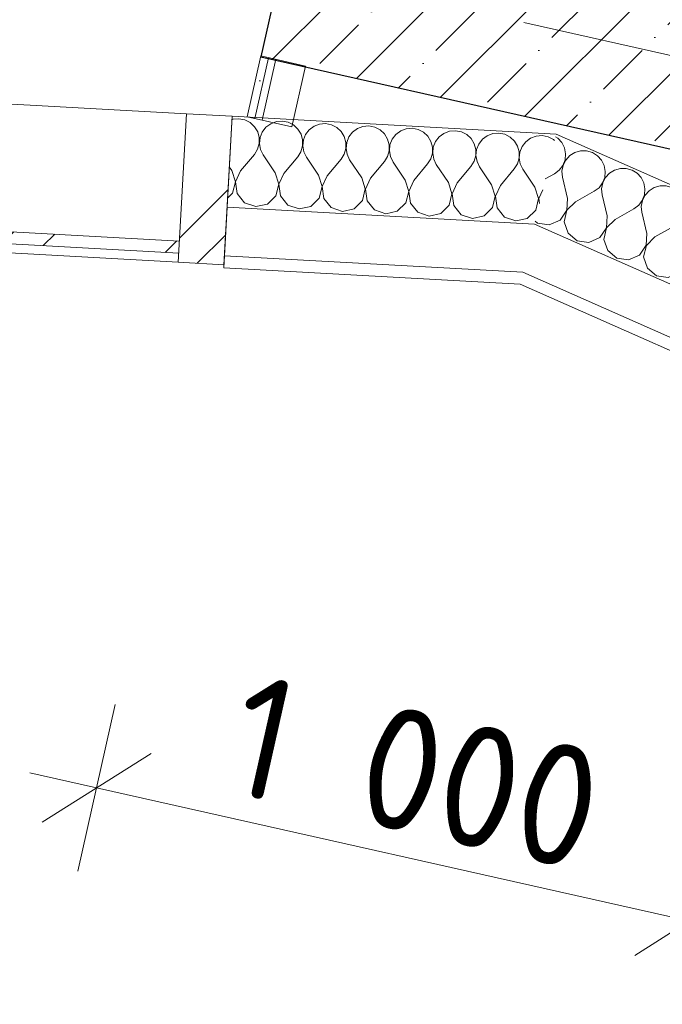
# Model space of a CAD drawing. Header units: millimetres. Extents: x -7213913 to -6999406, y 6129472 to 6470382.
# Tile 72 of 256: x -7193811 to -7192753, y 6156232 to 6157853. Entities that reach past the tile are written whole.
import ezdxf
from ezdxf.enums import TextEntityAlignment as Align

# ---------------------------------------------------------------- set-up
doc = ezdxf.new("R2010")
doc.units = ezdxf.units.MM
doc.header["$MEASUREMENT"] = 0
doc.set_wipeout_variables(frame=1)
doc.linetypes.add('Wipeout_Contour', pattern=[1000, 0, -1000])
doc.linetypes.add('Штрихпунктирная', pattern=[670.277762, 352.777767, -176.388884, 0, -141.111112])
for name, color, linetype in [('АР-Стены_внешние_.АР', 7, 'Continuous'), ('АР-Стены_внутренние_пилоны.АР', 7, 'Continuous'), ('АР-Стены_Наружные ВИТРАЖ', 7, 'Continuous'), ('АР-Стены_Перегородки_шахты_.АР', 7, 'Continuous'), ('АР-Чертеж-Оси_Осевые размеры.АР', 7, 'Continuous'), ('АР-Чертеж-Размеры.АР', 7, 'Continuous')]:
    doc.layers.add(name, color=color, linetype=linetype)
for name, color, linetype, lineweight in [('АР-Стены_внешние_.АР_Ном._пера__1', 7, 'Continuous', 0), ('АР-Стены_внутренние_пилоны.АР_Ном._пера__1', 7, 'Continuous', 30), ('АР-Стены_Наружные ВИТРАЖ_Ном._пера__120', 7, 'Continuous', 0), ('АР-Стены_Перегородки_шахты_.АР_Ном._пера__1', 7, 'Continuous', 30), ('АР-Чертеж-Оси_Осевые размеры.АР_Ном._пера__120', 7, 'Continuous', 0), ('АР-Чертеж-Размеры.АР_Ном._пера__1', 7, 'Continuous', 0)]:
    doc.layers.add(name, color=color, linetype=linetype, lineweight=lineweight)
doc.styles.add('РЎР“Р•РќР•Р\xa0Р\x98Р\xa0_РЎРўР\x98Р›Р¬_3', font='GOST_Common.ttf')
doc.styles.add('РЎР“Р•РќР•Р\xa0Р\x98Р\xa0_РЎРўР\x98Р›Р¬_5', font='GOTHIC.TTF')
doc.dimstyles.new('СГЕНЕРИР_СТИЛЬ__5', dxfattribs={"dimtxt": 200, "dimasz": 142.5, "dimexe": 0.18, "dimexo": 0.0625, "dimgap": 0, "dimtad": 1, "dimdec": 0, "dimzin": 0, "dimdsep": 46, "dimtxsty": 'РЎР“Р•РќР•Р\xa0Р\x98Р\xa0_РЎРўР\x98Р›Р¬_3', "dimblk": 'ARROWHEAD_6', "dimblk1": 'ARROWHEAD_6', "dimblk2": 'ARROWHEAD_6', "dimcen": 0.09, "dimse1": 1, "dimse2": 1, "dimclrd": 7, "dimclre": 7, "dimclrt": 7, "dimazin": 0, "dimtfac": 1, "dimtdec": 4, "dimtmove": 0, "dimatfit": 3, "dimfxl": 1, "dimtolj": 1, "dimtzin": 0, "dimarcsym": 0})
pattern_1 = [(45, (-6566190.34, 6562677.8), (-176.776695, 176.776695), []), (45, (-6566225.7, 6562713.15), (-176.776695, 176.776695), []), (45, (-6566261.05, 6562748.5), (-176.776695, 176.776695), [])]
pattern_2 = [(0, (-6566190.34, 6562677.795), (0, 75), [0, -75])]

# ---------------------------------------------------------------- blocks, each defined once
blk = doc.blocks.new('Навесная Стена_27_10', base_point=(-6566190.3, 6562677.8))
at = {"layer": 'АР-Стены_Наружные ВИТРАЖ_Ном._пера__120', "color": 7, "linetype": 'Continuous', "lineweight": 0, "flags": 128}
for points in [[(-7194671.7, 6157761.5), (-7195557.8, 6157810.5)], [(-7193535.8, 6157698.6), (-7194596.8, 6157757.3)], [(-7194685.2, 6157516.8), (-7195571.4, 6157565.9)], [(-7193549.4, 6157454), (-7194610.4, 6157512.7)]]:
    blk.add_lwpolyline(points, dxfattribs=at)
at = {"color": 254, "linetype": 'Wipeout_Contour', "lineweight": 0, "ltscale": 37880966.07852598}
blk.add_wipeout([(-7195570.6, 6157580.8), (-7194684.4, 6157531.8), (-7194683.3, 6157551.8), (-7195569.4, 6157600.8)], dxfattribs=at).dxf.layer = 'АР-Стены_Наружные ВИТРАЖ'
at = {"color": 254, "linetype": 'Wipeout_Contour', "lineweight": 0, "ltscale": 37877628.99157616}
blk.add_wipeout([(-7194609.5, 6157527.7), (-7193548.5, 6157469), (-7193547.4, 6157488.9), (-7194608.4, 6157547.6)], dxfattribs=at).dxf.layer = 'АР-Стены_Наружные ВИТРАЖ'
at = {"layer": 'АР-Стены_Наружные ВИТРАЖ', "linetype": 'Continuous', "lineweight": 0, "true_color": 0x000000}
h = blk.add_hatch(dxfattribs=at)
h.set_pattern_fill('АЛЮМИНИЙ_000A', color=18, style=0, pattern_type=2)
h.set_pattern_definition(pattern_1)
h.paths.add_polyline_path([(-7195570.6, 6157580.8), (-7194684.4, 6157531.8), (-7194683.3, 6157551.8), (-7195569.4, 6157600.8)])
h = blk.add_hatch(dxfattribs=at)
h.set_pattern_fill('АЛЮМИНИЙ_000A', color=18, style=0, pattern_type=2)
h.set_pattern_definition(pattern_1)
h.paths.add_polyline_path([(-7194609.5, 6157527.7), (-7193548.5, 6157469), (-7193547.4, 6157488.9), (-7194608.4, 6157547.6)])
at = {"layer": 'АР-Стены_Наружные ВИТРАЖ_Ном._пера__120', "color": 7, "linetype": 'Continuous', "lineweight": 0, "flags": 128}
for points in [[(-7195570.6, 6157580.8), (-7195569.4, 6157600.8), (-7194683.3, 6157551.8), (-7194684.4, 6157531.8)], [(-7194609.5, 6157527.7), (-7194608.4, 6157547.6), (-7193547.4, 6157488.9), (-7193548.5, 6157469)]]:
    blk.add_lwpolyline(points, close=True, dxfattribs=at)
at = {"color": 254, "linetype": 'Wipeout_Contour', "lineweight": 0, "ltscale": 37882732.34991529}
blk.add_wipeout([(-7195571.4, 6157565.9), (-7195557.8, 6157810.5), (-7195632.7, 6157814.6), (-7195646.3, 6157570)], dxfattribs=at).dxf.layer = 'АР-Стены_Наружные ВИТРАЖ'
at = {"color": 254, "linetype": 'Wipeout_Contour', "lineweight": 0, "ltscale": 37879673.46412234}
blk.add_wipeout([(-7194610.4, 6157512.7), (-7194596.8, 6157757.3), (-7194671.7, 6157761.5), (-7194685.2, 6157516.8)], dxfattribs=at).dxf.layer = 'АР-Стены_Наружные ВИТРАЖ'
at = {"color": 254, "linetype": 'Wipeout_Contour', "lineweight": 0, "ltscale": 37876058.21876802}
blk.add_wipeout([(-7193474.5, 6157449.8), (-7193460.9, 6157694.5), (-7193535.8, 6157698.6), (-7193549.4, 6157454)], dxfattribs=at).dxf.layer = 'АР-Стены_Наружные ВИТРАЖ'
at = {"layer": 'АР-Стены_Наружные ВИТРАЖ', "linetype": 'Continuous', "lineweight": 0, "true_color": 0x000000}
h = blk.add_hatch(dxfattribs=at)
h.set_pattern_fill('АЛЮМИНИЙ_000A', color=18, style=0, pattern_type=2)
h.set_pattern_definition(pattern_1)
h.paths.add_polyline_path([(-7195571.4, 6157565.9), (-7195557.8, 6157810.5), (-7195632.7, 6157814.6), (-7195646.3, 6157570)])
h = blk.add_hatch(dxfattribs=at)
h.set_pattern_fill('АЛЮМИНИЙ_000A', color=18, style=0, pattern_type=2)
h.set_pattern_definition(pattern_1)
h.paths.add_polyline_path([(-7194610.4, 6157512.7), (-7194596.8, 6157757.3), (-7194671.7, 6157761.5), (-7194685.2, 6157516.8)])
h = blk.add_hatch(dxfattribs=at)
h.set_pattern_fill('АЛЮМИНИЙ_000A', color=18, style=0, pattern_type=2)
h.set_pattern_definition(pattern_1)
h.paths.add_polyline_path([(-7193474.5, 6157449.8), (-7193460.9, 6157694.5), (-7193535.8, 6157698.6), (-7193549.4, 6157454)])
at = {"layer": 'АР-Стены_Наружные ВИТРАЖ_Ном._пера__120', "color": 7, "linetype": 'Continuous', "lineweight": 0, "flags": 128}
for points in [[(-7195571.4, 6157565.9), (-7195646.3, 6157570), (-7195632.7, 6157814.6), (-7195557.8, 6157810.5)], [(-7194610.4, 6157512.7), (-7194685.2, 6157516.8), (-7194671.7, 6157761.5), (-7194596.8, 6157757.3)], [(-7193474.5, 6157449.8), (-7193549.4, 6157454), (-7193535.8, 6157698.6), (-7193460.9, 6157694.5)]]:
    blk.add_lwpolyline(points, close=True, dxfattribs=at)
blk = doc.blocks.new('Стена_232_10', base_point=(-7192350, 6157963.2))
at = {"layer": 'АР-Стены_внутренние_пилоны.АР', "linetype": 'Continuous', "lineweight": 0, "true_color": 0x000000}
h = blk.add_hatch(dxfattribs=at)
h.set_pattern_fill('ЖЕЛЕЗОБЕТОН__PROJECT__000A', color=18, style=0, pattern_type=2)
h.set_pattern_definition([(45, (-6566190.34, 6562677.8), (-84.852814, 84.852814), []), (45, (-6566232.77, 6562720.22), (-84.852814, 84.852814), [90, -30, 0, -30])])
h.paths.add_polyline_path([(-7192350, 6157963.2), (-7193325.7, 6158182.3), (-7193413.4, 6157792.1), (-7192437.7, 6157572.9)])
at = {"layer": 'АР-Стены_внутренние_пилоны.АР_Ном._пера__1', "color": 7, "linetype": 'Continuous', "lineweight": 30, "flags": 128}
for points in [[(-7193325.7, 6158182.3), (-7193413.4, 6157792.1)], [(-7192350, 6157963.2), (-7193325.7, 6158182.3)], [(-7192437.7, 6157572.9), (-7192350, 6157963.2)], [(-7193413.4, 6157792.1), (-7192437.7, 6157572.9)]]:
    blk.add_lwpolyline(points, dxfattribs=at)
blk = doc.blocks.new('Стена_240_10', base_point=(-7193413.3, 6157793.6))
at = {"layer": 'АР-Стены_Перегородки_шахты_.АР', "linetype": 'Continuous', "lineweight": 0, "true_color": 0x000000}
h = blk.add_hatch(dxfattribs=at)
h.set_pattern_fill('ШТУКАТУРКА__ГИПС_03_000A', color=18, style=0, pattern_type=2)
h.set_pattern_definition(pattern_2)
h.paths.add_polyline_path([(-7193413.3, 6157793.6), (-7193435.8, 6157693.5), (-7193423.6, 6157690.8), (-7193401.1, 6157790.8)])
h = blk.add_hatch(dxfattribs=at)
h.set_pattern_fill('ШТУКАТУРКА__ГИПС_03_000A', color=18, style=0, pattern_type=2)
h.set_pattern_definition(pattern_2)
h.paths.add_polyline_path([(-7193401.1, 6157790.8), (-7193423.6, 6157690.8), (-7193411.4, 6157688), (-7193388.9, 6157788.1)])
at = {"layer": 'АР-Стены_Перегородки_шахты_.АР_Ном._пера__1', "color": 7, "linetype": 'Continuous', "lineweight": 0}
for p, q in [((-7193401.1, 6157790.8), (-7193423.6, 6157690.8)), ((-7193388.9, 6157788.1), (-7193411.4, 6157688))]:
    blk.add_line(p, q, dxfattribs=at)
at = {"layer": 'АР-Стены_Перегородки_шахты_.АР_Ном._пера__1', "color": 7, "linetype": 'Continuous', "lineweight": 0, "flags": 128}
for points in [[(-7193413.3, 6157793.6), (-7193435.8, 6157693.5)], [(-7193340.1, 6157777.1), (-7193413.3, 6157793.6)], [(-7193362.6, 6157677.1), (-7193340.1, 6157777.1)], [(-7193435.8, 6157693.5), (-7193362.6, 6157677.1)]]:
    blk.add_lwpolyline(points, dxfattribs=at)
blk = doc.blocks.new('*X653', base_point=(-6566190.3, 6562677.8))
at = {"layer": 'АР-Стены_внешние_.АР_Ном._пера__1', "color": 7, "linetype": 'Continuous', "lineweight": 0}
for p, q in [((-7193459.3, 6157689.4), (-7193461.3, 6157688.7)), ((-7193449.5, 6157690.3), (-7193459.3, 6157689.4)), ((-7193439.9, 6157688.4), (-7193449.5, 6157690.3)), ((-7193431.1, 6157683.9), (-7193439.9, 6157688.4)), ((-7193388, 6157685.5), (-7193397.2, 6157682)), ((-7193378.2, 6157686.3), (-7193388, 6157685.5)), ((-7193368.5, 6157684.4), (-7193378.2, 6157686.3)), ((-7193359.8, 6157680), (-7193368.5, 6157684.4)), ((-7193423.8, 6157677.2), (-7193431.1, 6157683.9)), ((-7193418.7, 6157668.8), (-7193423.8, 6157677.2)), ((-7193416.1, 6157659.3), (-7193418.7, 6157668.8)), ((-7193411.2, 6157668.4), (-7193414.9, 6157659.2)), ((-7193405.2, 6157676.2), (-7193411.2, 6157668.4)), ((-7193397.2, 6157682), (-7193405.2, 6157676.2)), ((-7193352.5, 6157673.3), (-7193359.8, 6157680)), ((-7193347.4, 6157664.8), (-7193352.5, 6157673.3)), ((-7193333.9, 6157672.2), (-7193339.9, 6157664.4)), ((-7193325.9, 6157678.1), (-7193333.9, 6157672.2)), ((-7193316.7, 6157681.6), (-7193325.9, 6157678.1)), ((-7193306.9, 6157682.4), (-7193316.7, 6157681.6)), ((-7193297.2, 6157680.5), (-7193306.9, 6157682.4)), ((-7193288.4, 6157676), (-7193297.2, 6157680.5)), ((-7193281.2, 6157669.3), (-7193288.4, 6157676)), ((-7193276.1, 6157660.9), (-7193281.2, 6157669.3)), ((-7193262.5, 6157668.3), (-7193268.6, 6157660.5)), ((-7193254.6, 6157674.1), (-7193262.5, 6157668.3)), ((-7193245.4, 6157677.6), (-7193254.6, 6157674.1)), ((-7193235.6, 6157678.4), (-7193245.4, 6157677.6)), ((-7193225.9, 6157676.5), (-7193235.6, 6157678.4)), ((-7193217.1, 6157672.1), (-7193225.9, 6157676.5)), ((-7193209.9, 6157665.4), (-7193217.1, 6157672.1)), ((-7193183.3, 6157670.2), (-7193191.2, 6157664.3)), ((-7193174.1, 6157673.7), (-7193183.3, 6157670.2)), ((-7193164.2, 6157674.5), (-7193174.1, 6157673.7)), ((-7193154.6, 6157672.6), (-7193164.2, 6157674.5)), ((-7193145.8, 6157668.1), (-7193154.6, 6157672.6)), ((-7193138.6, 6157661.4), (-7193145.8, 6157668.1)), ((-7193102.7, 6157669.7), (-7193112, 6157666.2)), ((-7193092.9, 6157670.5), (-7193102.7, 6157669.7)), ((-7193083.3, 6157668.6), (-7193092.9, 6157670.5)), ((-7193074.5, 6157664.2), (-7193083.3, 6157668.6)), ((-7193416.2, 6157649.4), (-7193416.1, 6157659.3)), ((-7193414.9, 6157659.2), (-7193415.9, 6157649.4)), ((-7193344.8, 6157655.3), (-7193347.4, 6157664.8)), ((-7193344.8, 6157645.5), (-7193344.8, 6157655.3)), ((-7193343.5, 6157655.3), (-7193344.6, 6157645.5)), ((-7193339.9, 6157664.4), (-7193343.5, 6157655.3)), ((-7193273.5, 6157651.4), (-7193276.1, 6157660.9)), ((-7193268.6, 6157660.5), (-7193272.2, 6157651.3)), ((-7193204.8, 6157656.9), (-7193209.9, 6157665.4)), ((-7193202.1, 6157647.4), (-7193204.8, 6157656.9)), ((-7193197.2, 6157656.5), (-7193200.9, 6157647.4)), ((-7193191.2, 6157664.3), (-7193197.2, 6157656.5)), ((-7193133.4, 6157653), (-7193138.6, 6157661.4)), ((-7193130.8, 6157643.5), (-7193133.4, 6157653)), ((-7193125.9, 6157652.6), (-7193129.6, 6157643.4)), ((-7193119.9, 6157660.4), (-7193125.9, 6157652.6)), ((-7193112, 6157666.2), (-7193119.9, 6157660.4)), ((-7193067.2, 6157657.5), (-7193074.5, 6157664.2)), ((-7193062.1, 6157649.1), (-7193067.2, 6157657.5)), ((-7193048.6, 6157656.4), (-7193054.6, 6157648.6)), ((-7193040.7, 6157662.3), (-7193048.6, 6157656.4)), ((-7193031.4, 6157665.8), (-7193040.7, 6157662.3)), ((-7193021.6, 6157666.6), (-7193031.4, 6157665.8)), ((-7193011.9, 6157664.7), (-7193021.6, 6157666.6)), ((-7193003.2, 6157660.2), (-7193011.9, 6157664.7)), ((-7192995.9, 6157653.5), (-7193003.2, 6157660.2)), ((-7192990.8, 6157645.1), (-7192995.9, 6157653.5)), ((-7192977.3, 6157652.5), (-7192983.3, 6157644.7)), ((-7192969.3, 6157658.4), (-7192977.3, 6157652.5)), ((-7192960.1, 6157661.8), (-7192969.3, 6157658.4)), ((-7192950.3, 6157662.6), (-7192960.1, 6157661.8)), ((-7192940.6, 6157660.7), (-7192950.3, 6157662.6)), ((-7192931.8, 6157656.3), (-7192940.6, 6157660.7)), ((-7192930, 6157654.5), (-7192931.8, 6157656.3)), ((-7193424.2, 6157631.6), (-7193418.9, 6157640)), ((-7193418.9, 6157640), (-7193416.2, 6157649.4)), ((-7193415.9, 6157649.4), (-7193414.2, 6157639.7)), ((-7193414.2, 6157639.7), (-7193409.9, 6157630.8)), ((-7193352.8, 6157627.7), (-7193347.6, 6157636)), ((-7193347.6, 6157636), (-7193344.8, 6157645.5)), ((-7193344.6, 6157645.5), (-7193342.9, 6157635.8)), ((-7193342.9, 6157635.8), (-7193338.6, 6157626.9)), ((-7193276.3, 6157632.1), (-7193273.5, 6157641.5)), ((-7193273.5, 6157641.5), (-7193273.5, 6157651.4)), ((-7193272.2, 6157651.3), (-7193273.2, 6157641.5)), ((-7193273.2, 6157641.5), (-7193271.5, 6157631.8)), ((-7193205, 6157628.1), (-7193202.2, 6157637.6)), ((-7193202.2, 6157637.6), (-7193202.1, 6157647.4)), ((-7193200.9, 6157647.4), (-7193201.9, 6157637.6)), ((-7193201.9, 6157637.6), (-7193200.2, 6157627.9)), ((-7193130.9, 6157633.6), (-7193130.8, 6157643.5)), ((-7193129.6, 6157643.4), (-7193130.6, 6157633.6)), ((-7193059.5, 6157639.6), (-7193062.1, 6157649.1)), ((-7193059.6, 6157629.7), (-7193059.5, 6157639.6)), ((-7193058.3, 6157639.5), (-7193059.3, 6157629.7)), ((-7193054.6, 6157648.6), (-7193058.3, 6157639.5)), ((-7192988.2, 6157635.6), (-7192990.8, 6157645.1)), ((-7192988.2, 6157625.8), (-7192988.2, 6157635.6)), ((-7192986.9, 6157635.5), (-7192988, 6157625.7)), ((-7192983.3, 6157644.7), (-7192986.9, 6157635.5)), ((-7193447.1, 6157604.3), (-7193424.2, 6157631.6)), ((-7193390.1, 6157601.1), (-7193409.9, 6157630.8)), ((-7193375.8, 6157600.3), (-7193352.8, 6157627.7)), ((-7193318.8, 6157597.2), (-7193338.6, 6157626.9)), ((-7193304.5, 6157596.4), (-7193281.5, 6157623.7)), ((-7193281.5, 6157623.7), (-7193276.3, 6157632.1)), ((-7193271.5, 6157631.8), (-7193267.3, 6157622.9)), ((-7193247.4, 6157593.2), (-7193267.3, 6157622.9)), ((-7193233.2, 6157592.4), (-7193210.2, 6157619.8)), ((-7193210.2, 6157619.8), (-7193205, 6157628.1)), ((-7193200.2, 6157627.9), (-7193195.9, 6157619)), ((-7193138.9, 6157615.8), (-7193133.6, 6157624.2)), ((-7193133.6, 6157624.2), (-7193130.9, 6157633.6)), ((-7193130.6, 6157633.6), (-7193128.9, 6157623.9)), ((-7193128.9, 6157623.9), (-7193124.6, 6157615.1)), ((-7193067.6, 6157611.9), (-7193062.3, 6157620.2)), ((-7193062.3, 6157620.2), (-7193059.6, 6157629.7)), ((-7193059.3, 6157629.7), (-7193057.6, 6157620)), ((-7193057.6, 6157620), (-7193053.3, 6157611.1)), ((-7192991, 6157616.3), (-7192988.2, 6157625.8)), ((-7192988, 6157625.7), (-7192986.3, 6157616)), ((-7193461.4, 6157605.1), (-7193465.5, 6157611.3)), ((-7193455.4, 6157586.5), (-7193461.4, 6157605.1)), ((-7193447.1, 6157604.3), (-7193455.1, 6157586.5)), ((-7193176.1, 6157589.3), (-7193195.9, 6157619)), ((-7193161.9, 6157588.5), (-7193138.9, 6157615.8)), ((-7193104.8, 6157585.3), (-7193124.6, 6157615.1)), ((-7193090.5, 6157584.6), (-7193067.6, 6157611.9)), ((-7193033.5, 6157581.4), (-7193053.3, 6157611.1)), ((-7193019.2, 6157580.6), (-7192996.2, 6157608)), ((-7192996.2, 6157608), (-7192991, 6157616.3)), ((-7192986.3, 6157616), (-7192982, 6157607.2)), ((-7192962.2, 6157577.5), (-7192982, 6157607.2)), ((-7193384.1, 6157582.5), (-7193390.1, 6157601.1)), ((-7193375.8, 6157600.3), (-7193383.8, 6157582.5)), ((-7193312.8, 6157578.6), (-7193318.8, 6157597.2)), ((-7193304.5, 6157596.4), (-7193312.5, 6157578.6)), ((-7193241.5, 6157574.7), (-7193247.4, 6157593.2)), ((-7193233.2, 6157592.4), (-7193241.2, 6157574.6)), ((-7193170.1, 6157570.7), (-7193176.1, 6157589.3)), ((-7193161.9, 6157588.5), (-7193169.8, 6157570.7)), ((-7193460.1, 6157567.5), (-7193455.4, 6157586.5)), ((-7193455.1, 6157586.5), (-7193452.6, 6157567.1)), ((-7193388.8, 6157563.6), (-7193384.1, 6157582.5)), ((-7193383.8, 6157582.5), (-7193381.2, 6157563.2)), ((-7193317.5, 6157559.7), (-7193312.8, 6157578.6)), ((-7193312.5, 6157578.6), (-7193309.9, 6157559.2)), ((-7193246.1, 6157555.7), (-7193241.5, 6157574.7)), ((-7193241.2, 6157574.6), (-7193238.6, 6157555.3)), ((-7193174.8, 6157551.8), (-7193170.1, 6157570.7)), ((-7193169.8, 6157570.7), (-7193167.3, 6157551.3)), ((-7193098.8, 6157566.8), (-7193104.8, 6157585.3)), ((-7193090.5, 6157584.6), (-7193098.5, 6157566.7)), ((-7193027.5, 6157562.8), (-7193033.5, 6157581.4)), ((-7193019.2, 6157580.6), (-7193027.2, 6157562.8)), ((-7192956.2, 6157558.9), (-7192962.2, 6157577.5)), ((-7192949.5, 6157573), (-7192955.9, 6157558.9)), ((-7193468.4, 6157559.4), (-7193460.1, 6157567.5)), ((-7193452.6, 6157567.1), (-7193440.2, 6157552)), ((-7193402.7, 6157549.9), (-7193388.8, 6157563.6)), ((-7193381.2, 6157563.2), (-7193368.9, 6157548.1)), ((-7193331.4, 6157546), (-7193317.5, 6157559.7)), ((-7193309.9, 6157559.2), (-7193297.6, 6157544.1)), ((-7193260.1, 6157542), (-7193246.1, 6157555.7)), ((-7193238.6, 6157555.3), (-7193226.3, 6157540.2)), ((-7193103.5, 6157547.8), (-7193098.8, 6157566.8)), ((-7193098.5, 6157566.7), (-7193096, 6157547.4)), ((-7193032.2, 6157543.9), (-7193027.5, 6157562.8)), ((-7193027.2, 6157562.8), (-7193024.6, 6157543.4)), ((-7192960.9, 6157539.9), (-7192956.2, 6157558.9)), ((-7192955.9, 6157558.9), (-7192954.8, 6157550.9)), ((-7193440.2, 6157552), (-7193421.8, 6157545.6)), ((-7193421.8, 6157545.6), (-7193402.7, 6157549.9)), ((-7193368.9, 6157548.1), (-7193350.4, 6157541.7)), ((-7193350.4, 6157541.7), (-7193331.4, 6157546)), ((-7193297.6, 6157544.1), (-7193279.1, 6157537.8)), ((-7193279.1, 6157537.8), (-7193260.1, 6157542)), ((-7193226.3, 6157540.2), (-7193207.8, 6157533.8)), ((-7193207.8, 6157533.8), (-7193188.8, 6157538.1)), ((-7193188.8, 6157538.1), (-7193174.8, 6157551.8)), ((-7193167.3, 6157551.3), (-7193154.9, 6157536.2)), ((-7193117.4, 6157534.2), (-7193103.5, 6157547.8)), ((-7193096, 6157547.4), (-7193083.6, 6157532.3)), ((-7193046.1, 6157530.2), (-7193032.2, 6157543.9)), ((-7193024.6, 6157543.4), (-7193012.3, 6157528.3)), ((-7192974.8, 6157526.3), (-7192960.9, 6157539.9)), ((-7193154.9, 6157536.2), (-7193136.5, 6157529.9)), ((-7193136.5, 6157529.9), (-7193117.4, 6157534.2)), ((-7193083.6, 6157532.3), (-7193065.2, 6157525.9)), ((-7193065.2, 6157525.9), (-7193046.1, 6157530.2)), ((-7193012.3, 6157528.3), (-7192993.8, 6157522)), ((-7192993.8, 6157522), (-7192974.8, 6157526.3))]:
    blk.add_line(p, q, dxfattribs=at)
blk = doc.blocks.new('Стена_308_10', base_point=(-7193460.9, 6157694.5))
at = {"layer": 'АР-Стены_внешние_.АР_Ном._пера__1', "color": 7, "linetype": 'Continuous', "lineweight": 0}
for p, q in [((-7193469.2, 6157544.7), (-7192963.1, 6157516.7)), ((-7193473.6, 6157464.8), (-7192982, 6157437.6))]:
    blk.add_line(p, q, dxfattribs=at)
at = {"layer": 'АР-Стены_внешние_.АР_Ном._пера__1', "color": 7, "linetype": 'Continuous', "lineweight": 0, "flags": 128}
for points in [[(-7193469.2, 6157544.7), (-7193460.9, 6157694.5)], [(-7192927.4, 6157665), (-7193460.9, 6157694.5)], [(-7193473.6, 6157464.8), (-7193469.2, 6157544.7)], [(-7193474.7, 6157444.9), (-7193473.6, 6157464.8)], [(-7193474.7, 6157444.9), (-7192986.8, 6157417.9)]]:
    blk.add_lwpolyline(points, dxfattribs=at)
at = {"layer": 'АР-Стены_внешние_.АР', "color": 7, "lineweight": 0}
blk.add_blockref('*X653', (-6566190.3, 6562677.8), dxfattribs=at)
blk = doc.blocks.new('*X655', base_point=(-6566190.3, 6562677.8))
at = {"layer": 'АР-Стены_внешние_.АР_Ном._пера__1', "color": 7, "linetype": 'Continuous', "lineweight": 0}
for p, q in [((-7192924.6, 6157658.3), (-7192928.5, 6157660.7)), ((-7192917.9, 6157651), (-7192924.6, 6157658.3)), ((-7192913.5, 6157642.2), (-7192917.9, 6157651)), ((-7192911.7, 6157632.5), (-7192913.5, 6157642.2)), ((-7192887, 6157637.3), (-7192896.4, 6157634.6)), ((-7192877.1, 6157637.3), (-7192887, 6157637.3)), ((-7192867.6, 6157634.6), (-7192877.1, 6157637.3)), ((-7192916.2, 6157613.5), (-7192912.6, 6157622.7)), ((-7192911.5, 6157622.2), (-7192915.9, 6157613.4)), ((-7192912.6, 6157622.7), (-7192911.7, 6157632.5)), ((-7192904.8, 6157629.5), (-7192911.5, 6157622.2)), ((-7192896.4, 6157634.6), (-7192904.8, 6157629.5)), ((-7192859.2, 6157629.4), (-7192867.6, 6157634.6)), ((-7192852.6, 6157622.1), (-7192859.2, 6157629.4)), ((-7192848.2, 6157613.3), (-7192852.6, 6157622.1)), ((-7192929.9, 6157599.7), (-7192922.1, 6157605.6)), ((-7192922.1, 6157605.6), (-7192916.2, 6157613.5)), ((-7192915.9, 6157613.4), (-7192917.7, 6157603.7)), ((-7192917.7, 6157603.7), (-7192916.9, 6157593.9)), ((-7192846.4, 6157603.6), (-7192848.2, 6157613.3)), ((-7192847.3, 6157593.8), (-7192846.4, 6157603.6)), ((-7192831.1, 6157605.8), (-7192839.5, 6157600.6)), ((-7192821.6, 6157608.5), (-7192831.1, 6157605.8)), ((-7192811.8, 6157608.4), (-7192821.6, 6157608.5)), ((-7192802.3, 6157605.7), (-7192811.8, 6157608.4)), ((-7192793.9, 6157600.6), (-7192802.3, 6157605.7)), ((-7192945.2, 6157591.1), (-7192929.9, 6157599.7)), ((-7192908.8, 6157559.1), (-7192916.9, 6157593.9)), ((-7192850.8, 6157584.6), (-7192847.3, 6157593.8)), ((-7192846.1, 6157593.3), (-7192850.6, 6157584.5)), ((-7192839.5, 6157600.6), (-7192846.1, 6157593.3)), ((-7192787.3, 6157593.3), (-7192793.9, 6157600.6)), ((-7192782.9, 6157584.5), (-7192787.3, 6157593.3)), ((-7192895.7, 6157553.3), (-7192864.6, 6157570.8)), ((-7192864.6, 6157570.8), (-7192856.7, 6157576.8)), ((-7192856.7, 6157576.8), (-7192850.8, 6157584.6)), ((-7192850.6, 6157584.5), (-7192852.4, 6157574.8)), ((-7192852.4, 6157574.8), (-7192851.5, 6157565)), ((-7192781.1, 6157574.8), (-7192782.9, 6157584.5)), ((-7192781.9, 6157565), (-7192781.1, 6157574.8)), ((-7192774.2, 6157571.7), (-7192780.8, 6157564.5)), ((-7192765.8, 6157576.9), (-7192774.2, 6157571.7)), ((-7192756.3, 6157579.6), (-7192765.8, 6157576.9)), ((-7192746.4, 6157579.6), (-7192756.3, 6157579.6)), ((-7192737, 6157576.9), (-7192746.4, 6157579.6)), ((-7192728.6, 6157571.7), (-7192737, 6157576.9)), ((-7192721.9, 6157564.4), (-7192728.6, 6157571.7)), ((-7192909.8, 6157539.6), (-7192908.8, 6157559.1)), ((-7192843.5, 6157530.2), (-7192851.5, 6157565)), ((-7192791.4, 6157547.9), (-7192785.5, 6157555.8)), ((-7192785.2, 6157555.7), (-7192787.1, 6157546)), ((-7192785.5, 6157555.8), (-7192781.9, 6157565)), ((-7192780.8, 6157564.5), (-7192785.2, 6157555.7)), ((-7192717.5, 6157555.6), (-7192721.9, 6157564.4)), ((-7192715.7, 6157545.9), (-7192717.5, 6157555.6)), ((-7192920.8, 6157523.5), (-7192909.8, 6157539.6)), ((-7192909.5, 6157539.5), (-7192913.9, 6157520.5)), ((-7192895.7, 6157553.3), (-7192909.5, 6157539.5)), ((-7192830.4, 6157524.5), (-7192799.3, 6157541.9)), ((-7192799.3, 6157541.9), (-7192791.4, 6157547.9)), ((-7192787.1, 6157546), (-7192786.2, 6157536.2)), ((-7192716.6, 6157536.1), (-7192715.7, 6157545.9)), ((-7192708.8, 6157542.9), (-7192715.5, 6157535.6)), ((-7192700.4, 6157548), (-7192708.8, 6157542.9)), ((-7192691, 6157550.7), (-7192700.4, 6157548)), ((-7192681.1, 6157550.7), (-7192691, 6157550.7)), ((-7192671.6, 6157548), (-7192681.1, 6157550.7)), ((-7192663.2, 6157542.8), (-7192671.6, 6157548)), ((-7192656.6, 6157535.5), (-7192663.2, 6157542.8)), ((-7192938.7, 6157515.7), (-7192920.8, 6157523.5)), ((-7192844.4, 6157510.7), (-7192843.5, 6157530.2)), ((-7192830.4, 6157524.5), (-7192844.2, 6157510.6)), ((-7192778.1, 6157501.4), (-7192786.2, 6157536.2)), ((-7192726.1, 6157519), (-7192720.2, 6157526.9)), ((-7192719.9, 6157526.8), (-7192721.7, 6157517.1)), ((-7192720.2, 6157526.9), (-7192716.6, 6157536.1)), ((-7192715.5, 6157535.6), (-7192719.9, 6157526.8)), ((-7192652.2, 6157526.7), (-7192656.6, 6157535.5)), ((-7192650.4, 6157517), (-7192652.2, 6157526.7)), ((-7192625.6, 6157521.8), (-7192635.1, 6157519.2)), ((-7192615.8, 6157521.8), (-7192625.6, 6157521.8)), ((-7192606.3, 6157519.1), (-7192615.8, 6157521.8)), ((-7192961.9, 6157521.6), (-7192958, 6157518.4)), ((-7192958, 6157518.4), (-7192938.7, 6157515.7)), ((-7192913.9, 6157520.5), (-7192907.7, 6157502)), ((-7192855.5, 6157494.7), (-7192844.4, 6157510.7)), ((-7192844.2, 6157510.6), (-7192848.6, 6157491.6)), ((-7192765.1, 6157495.6), (-7192733.9, 6157513.1)), ((-7192733.9, 6157513.1), (-7192726.1, 6157519)), ((-7192721.7, 6157517.1), (-7192720.9, 6157507.3)), ((-7192712.8, 6157472.5), (-7192720.9, 6157507.3)), ((-7192654.8, 6157498), (-7192651.3, 6157507.2)), ((-7192650.1, 6157506.7), (-7192654.6, 6157497.9)), ((-7192651.3, 6157507.2), (-7192650.4, 6157517)), ((-7192643.5, 6157514), (-7192650.1, 6157506.7)), ((-7192635.1, 6157519.2), (-7192643.5, 6157514)), ((-7192597.9, 6157513.9), (-7192606.3, 6157519.1)), ((-7192591.3, 6157506.7), (-7192597.9, 6157513.9)), ((-7192586.9, 6157497.8), (-7192591.3, 6157506.7)), ((-7192907.7, 6157502), (-7192892.7, 6157489.5)), ((-7192892.7, 6157489.5), (-7192873.4, 6157486.8)), ((-7192873.4, 6157486.8), (-7192855.5, 6157494.7)), ((-7192848.6, 6157491.6), (-7192842.4, 6157473.1)), ((-7192779.1, 6157481.9), (-7192778.1, 6157501.4)), ((-7192765.1, 6157495.6), (-7192778.8, 6157481.7)), ((-7192668.6, 6157484.2), (-7192660.7, 6157490.1)), ((-7192660.7, 6157490.1), (-7192654.8, 6157498)), ((-7192654.6, 6157497.9), (-7192656.4, 6157488.2)), ((-7192585.1, 6157488.2), (-7192586.9, 6157497.8)), ((-7192569.8, 6157490.3), (-7192578.2, 6157485.1)), ((-7192560.3, 6157493), (-7192569.8, 6157490.3)), ((-7192550.4, 6157493), (-7192560.3, 6157493)), ((-7192541, 6157490.3), (-7192550.4, 6157493)), ((-7192532.6, 6157485.1), (-7192541, 6157490.3)), ((-7192790.2, 6157465.8), (-7192779.1, 6157481.9)), ((-7192778.8, 6157481.7), (-7192783.3, 6157462.7)), ((-7192699.7, 6157466.7), (-7192668.6, 6157484.2)), ((-7192656.4, 6157488.2), (-7192655.5, 6157478.4)), ((-7192647.5, 6157443.6), (-7192655.5, 6157478.4)), ((-7192589.5, 6157469.2), (-7192585.9, 6157478.4)), ((-7192584.8, 6157477.9), (-7192589.2, 6157469)), ((-7192585.9, 6157478.4), (-7192585.1, 6157488.2)), ((-7192578.2, 6157485.1), (-7192584.8, 6157477.9)), ((-7192525.9, 6157477.8), (-7192532.6, 6157485.1)), ((-7192521.5, 6157469), (-7192525.9, 6157477.8)), ((-7192842.4, 6157473.1), (-7192827.4, 6157460.6)), ((-7192827.4, 6157460.6), (-7192808, 6157457.9)), ((-7192808, 6157457.9), (-7192790.2, 6157465.8)), ((-7192783.3, 6157462.7), (-7192777, 6157444.2)), ((-7192713.8, 6157453), (-7192712.8, 6157472.5)), ((-7192699.7, 6157466.7), (-7192713.5, 6157452.9)), ((-7192603.3, 6157455.3), (-7192595.4, 6157461.3)), ((-7192595.4, 6157461.3), (-7192589.5, 6157469.2)), ((-7192589.2, 6157469), (-7192591.1, 6157459.4)), ((-7192591.1, 6157459.4), (-7192590.2, 6157449.5)), ((-7192519.7, 6157459.3), (-7192521.5, 6157469)), ((-7192520.6, 6157449.5), (-7192519.7, 6157459.3)), ((-7192504.4, 6157461.4), (-7192512.8, 6157456.2)), ((-7192495, 6157464.1), (-7192504.4, 6157461.4)), ((-7192485.1, 6157464.1), (-7192495, 6157464.1)), ((-7192475.6, 6157461.4), (-7192485.1, 6157464.1)), ((-7192467.2, 6157456.2), (-7192475.6, 6157461.4)), ((-7192777, 6157444.2), (-7192762, 6157431.8)), ((-7192724.8, 6157436.9), (-7192713.8, 6157453)), ((-7192713.5, 6157452.9), (-7192717.9, 6157433.9)), ((-7192648.4, 6157424.1), (-7192647.5, 6157443.6)), ((-7192634.4, 6157437.8), (-7192603.3, 6157455.3)), ((-7192582.1, 6157414.8), (-7192590.2, 6157449.5)), ((-7192524.2, 6157440.3), (-7192520.6, 6157449.5)), ((-7192519.5, 6157449), (-7192523.9, 6157440.2)), ((-7192512.8, 6157456.2), (-7192519.5, 6157449)), ((-7192460.6, 6157448.9), (-7192467.2, 6157456.2)), ((-7192456.2, 6157440.1), (-7192460.6, 6157448.9)), ((-7192762, 6157431.8), (-7192742.7, 6157429.1)), ((-7192742.7, 6157429.1), (-7192724.8, 6157436.9)), ((-7192717.9, 6157433.9), (-7192711.7, 6157415.4)), ((-7192634.4, 6157437.8), (-7192648.2, 6157424)), ((-7192569.1, 6157409), (-7192537.9, 6157426.4)), ((-7192537.9, 6157426.4), (-7192530.1, 6157432.4)), ((-7192530.1, 6157432.4), (-7192524.2, 6157440.3)), ((-7192523.9, 6157440.2), (-7192525.7, 6157430.5)), ((-7192525.7, 6157430.5), (-7192524.9, 6157420.7)), ((-7192454.4, 6157430.4), (-7192456.2, 6157440.1)), ((-7192455.3, 6157420.6), (-7192454.4, 6157430.4)), ((-7192447.5, 6157427.4), (-7192454.1, 6157420.1)), ((-7192444.5, 6157429.2), (-7192447.5, 6157427.4)), ((-7192711.7, 6157415.4), (-7192696.7, 6157402.9)), ((-7192659.5, 6157408), (-7192648.4, 6157424.1)), ((-7192648.2, 6157424), (-7192652.6, 6157405)), ((-7192583.1, 6157395.3), (-7192582.1, 6157414.8)), ((-7192569.1, 6157409), (-7192582.8, 6157395.1)), ((-7192516.8, 6157385.9), (-7192524.9, 6157420.7)), ((-7192464.7, 6157403.5), (-7192458.8, 6157411.4)), ((-7192458.6, 6157411.3), (-7192460.4, 6157401.6)), ((-7192458.8, 6157411.4), (-7192455.3, 6157420.6)), ((-7192454.1, 6157420.1), (-7192458.6, 6157411.3)), ((-7192696.7, 6157402.9), (-7192677.4, 6157400.2)), ((-7192677.4, 6157400.2), (-7192659.5, 6157408)), ((-7192652.6, 6157405), (-7192646.4, 6157386.5)), ((-7192594.2, 6157379.2), (-7192583.1, 6157395.3)), ((-7192582.8, 6157395.1), (-7192587.3, 6157376.1)), ((-7192503.7, 6157380.1), (-7192472.6, 6157397.6)), ((-7192472.6, 6157397.6), (-7192464.7, 6157403.5)), ((-7192460.4, 6157401.6), (-7192459.8, 6157394.6)), ((-7192646.4, 6157386.5), (-7192631.4, 6157374)), ((-7192612, 6157371.3), (-7192594.2, 6157379.2)), ((-7192587.3, 6157376.1), (-7192581, 6157357.6)), ((-7192517.8, 6157366.4), (-7192516.8, 6157385.9)), ((-7192503.7, 6157380.1), (-7192517.5, 6157366.3)), ((-7192631.4, 6157374), (-7192612, 6157371.3)), ((-7192528.8, 6157350.3), (-7192517.8, 6157366.4)), ((-7192517.5, 6157366.3), (-7192521.9, 6157347.3)), ((-7192581, 6157357.6), (-7192566, 6157345.2)), ((-7192566, 6157345.2), (-7192546.7, 6157342.5)), ((-7192546.7, 6157342.5), (-7192528.8, 6157350.3)), ((-7192521.9, 6157347.3), (-7192515.7, 6157328.8)), ((-7192515.7, 6157328.8), (-7192500.7, 6157316.3)), ((-7192500.7, 6157316.3), (-7192494.7, 6157315.5))]:
    blk.add_line(p, q, dxfattribs=at)
blk = doc.blocks.new('Стена_309_10', base_point=(-7192927.4, 6157665))
at = {"layer": 'АР-Стены_внешние_.АР_Ном._пера__1', "color": 7, "linetype": 'Continuous', "lineweight": 0}
for p, q in [((-7192963.1, 6157516.7), (-7192496.8, 6157310.7)), ((-7192982, 6157437.6), (-7192529.2, 6157237.5))]:
    blk.add_line(p, q, dxfattribs=at)
at = {"layer": 'АР-Стены_внешние_.АР_Ном._пера__1', "color": 7, "linetype": 'Continuous', "lineweight": 0, "flags": 128}
for points in [[(-7192436.2, 6157447.9), (-7192927.4, 6157665)], [(-7192496.8, 6157310.7), (-7192436.2, 6157447.9)], [(-7192986.8, 6157417.9), (-7192537.3, 6157219.2)], [(-7192529.2, 6157237.5), (-7192496.8, 6157310.7)], [(-7192537.3, 6157219.2), (-7192529.2, 6157237.5)]]:
    blk.add_lwpolyline(points, dxfattribs=at)
at = {"layer": 'АР-Стены_внешние_.АР', "color": 7, "lineweight": 0}
blk.add_blockref('*X655', (-6566190.3, 6562677.8), dxfattribs=at)
blk = doc.blocks.new('*D943', base_point=(-6566190.3, 6562677.8))
at = {"layer": 'АР-Чертеж-Размеры.АР_Ном._пера__1', "color": 7, "linetype": 'Continuous', "lineweight": 0, "transparency": 16777216}
for p, q in [((-7193653.1, 6156725.8), (-7193714.8, 6156451.4)), ((-7193594.3, 6156645.4), (-7193773.6, 6156531.9)), ((-7193683.9, 6156588.6), (-7193793.7, 6156613.3)), ((-7192708.2, 6156369.5), (-7193683.9, 6156588.6)), ((-7192677.4, 6156506.7), (-7192739.1, 6156232.3)), ((-7192797.9, 6156312.8), (-7192618.6, 6156426.2)), ((-7192598.5, 6156344.8), (-7192708.2, 6156369.5))]:
    blk.add_line(p, q, dxfattribs=at)
at = {"layer": 'АР-Чертеж-Размеры.АР_Ном._пера__1', "color": 7, "lineweight": 0, "transparency": 16777216, "insert": (-7193477.8, 6156583.3), "char_height": 200, "attachment_point": 7, "rotation": 347.3417, "style": 'РЎР“Р•РќР•Р\xa0Р\x98Р\xa0_РЎРўР\x98Р›Р¬_3'}
blk.add_mtext('\\A1;{\\pql;\\fGOST Common|b0|i0|c204|p0;\\W1.000000;1\xa0000}', dxfattribs=at)
blk = doc.blocks.new('ARROWHEAD_6')
at = {"color": 0, "linetype": 'Continuous', "lineweight": 0}
for p, q in [((-0.5, -0.5), (0.5, 0.5)), ((0, 0), (-1, 0))]:
    blk.add_line(p, q, dxfattribs=at)
blk = doc.blocks.new('Стандартный Маркер Сетки[189]_10', base_point=(-7212924.8, 6162328))
at = {"layer": 'АР-Чертеж-Оси_Осевые размеры.АР_Ном._пера__120', "color": 7, "linetype": 'Штрихпунктирная', "lineweight": 0}
blk.add_line((-7211949.2, 6162108.8), (-7187848.6, 6156696), dxfattribs=at)
at = {"layer": 'АР-Чертеж-Оси_Осевые размеры.АР_Ном._пера__120', "color": 7, "lineweight": 0, "style": 'РЎР“Р•РќР•Р\xa0Р\x98Р\xa0_РЎРўР\x98Р›Р¬_5'}
blk.add_attdef('AC_MarkerText_1', text='', height=350, rotation=347.3418, dxfattribs=at).set_placement((-7213342.8, 6162618.6), align=Align.TOP_CENTER)
blk = doc.blocks.new('Стандартный Маркер Сетки[199]_10', base_point=(-7212924.8, 6162328))
at = {"layer": 'АР-Чертеж-Оси_Осевые размеры.АР_Ном._пера__120', "color": 7, "linetype": 'Штрихпунктирная', "lineweight": 0}
blk.add_line((-7211949.2, 6162108.8), (-7187848.6, 6156696), dxfattribs=at)
at = {"layer": 'АР-Чертеж-Оси_Осевые размеры.АР_Ном._пера__120', "color": 7, "lineweight": 0, "style": 'РЎР“Р•РќР•Р\xa0Р\x98Р\xa0_РЎРўР\x98Р›Р¬_5'}
blk.add_attdef('AC_MarkerText_1', text='', height=350, rotation=347.3418, dxfattribs=at).set_placement((-7213342.8, 6162618.6), align=Align.TOP_CENTER)
blk = doc.blocks.new('Стандартный Маркер Сетки[210]_10', base_point=(-7212924.8, 6162328))
at = {"layer": 'АР-Чертеж-Оси_Осевые размеры.АР_Ном._пера__120', "color": 7, "linetype": 'Штрихпунктирная', "lineweight": 0}
blk.add_line((-7211949.2, 6162108.8), (-7187848.6, 6156696), dxfattribs=at)
at = {"layer": 'АР-Чертеж-Оси_Осевые размеры.АР_Ном._пера__120', "color": 7, "lineweight": 0, "style": 'РЎР“Р•РќР•Р\xa0Р\x98Р\xa0_РЎРўР\x98Р›Р¬_5'}
blk.add_attdef('AC_MarkerText_1', text='', height=350, rotation=347.3418, dxfattribs=at).set_placement((-7213342.8, 6162618.6), align=Align.TOP_CENTER)
blk = doc.blocks.new('Стандартный Маркер Сетки[219]_10', base_point=(-7212924.8, 6162328))
at = {"layer": 'АР-Чертеж-Оси_Осевые размеры.АР_Ном._пера__120', "color": 7, "linetype": 'Штрихпунктирная', "lineweight": 0}
blk.add_line((-7211949.2, 6162108.8), (-7187848.6, 6156696), dxfattribs=at)
at = {"layer": 'АР-Чертеж-Оси_Осевые размеры.АР_Ном._пера__120', "color": 7, "lineweight": 0, "style": 'РЎР“Р•РќР•Р\xa0Р\x98Р\xa0_РЎРўР\x98Р›Р¬_5'}
blk.add_attdef('AC_MarkerText_1', text='', height=350, rotation=347.3418, dxfattribs=at).set_placement((-7213342.8, 6162618.6), align=Align.TOP_CENTER)

msp = doc.modelspace()

# ---------------------------------------------------------------- block references
at = {"layer": 'АР-Стены_внешние_.АР', "color": 7, "lineweight": 0}
msp.add_blockref('Стена_309_10', (-7192927.4, 6157665), dxfattribs=at)
at = {"layer": 'АР-Стены_внутренние_пилоны.АР', "color": 7, "lineweight": 0}
msp.add_blockref('Стена_232_10', (-7192350, 6157963.2), dxfattribs=at)
at = {"layer": 'АР-Стены_Наружные ВИТРАЖ', "linetype": 'Continuous', "lineweight": 0}
msp.add_blockref('Навесная Стена_27_10', (-6566190.3, 6562677.8), dxfattribs=at)
at = {"layer": 'АР-Стены_Перегородки_шахты_.АР', "color": 7, "lineweight": 0}
msp.add_blockref('Стена_240_10', (-7193413.3, 6157793.6), dxfattribs=at)

# ---------------------------------------------------------------- dimensions: what is measured, and where the dimension line sits
at = {"layer": 'АР-Чертеж-Размеры.АР', "color": 7, "linetype": 'Continuous', "lineweight": 0}
dim = msp.add_linear_dim(base=(-7193683.9, 6156588.6), p1=(-7192642.5, 6156662.2), p2=(-7193618.2, 6156881.3), angle=167.3417, dimstyle='СГЕНЕРИР_СТИЛЬ__5', dxfattribs=at)
dim.commit()
dim.dimension.update_dxf_attribs({"geometry": '*D943', "text_midpoint": (-7193121.2, 6156605.7), "dimtype": 160, "text_rotation": 347.3417})

# ---------------------------------------------------------------- next in the draw order: block references
at = {"layer": 'АР-Стены_внешние_.АР', "color": 7, "lineweight": 0}
msp.add_blockref('Стена_308_10', (-7193460.9, 6157694.5), dxfattribs=at)
at = {"layer": 'АР-Чертеж-Оси_Осевые размеры.АР', "color": 8, "linetype": 'Continuous', "lineweight": 15}
for name in ['Стандартный Маркер Сетки[189]_10', 'Стандартный Маркер Сетки[199]_10', 'Стандартный Маркер Сетки[210]_10', 'Стандартный Маркер Сетки[219]_10']:
    msp.add_blockref(name, (-7212924.8, 6162328), dxfattribs=at)

doc.saveas('drawing.dxf')
